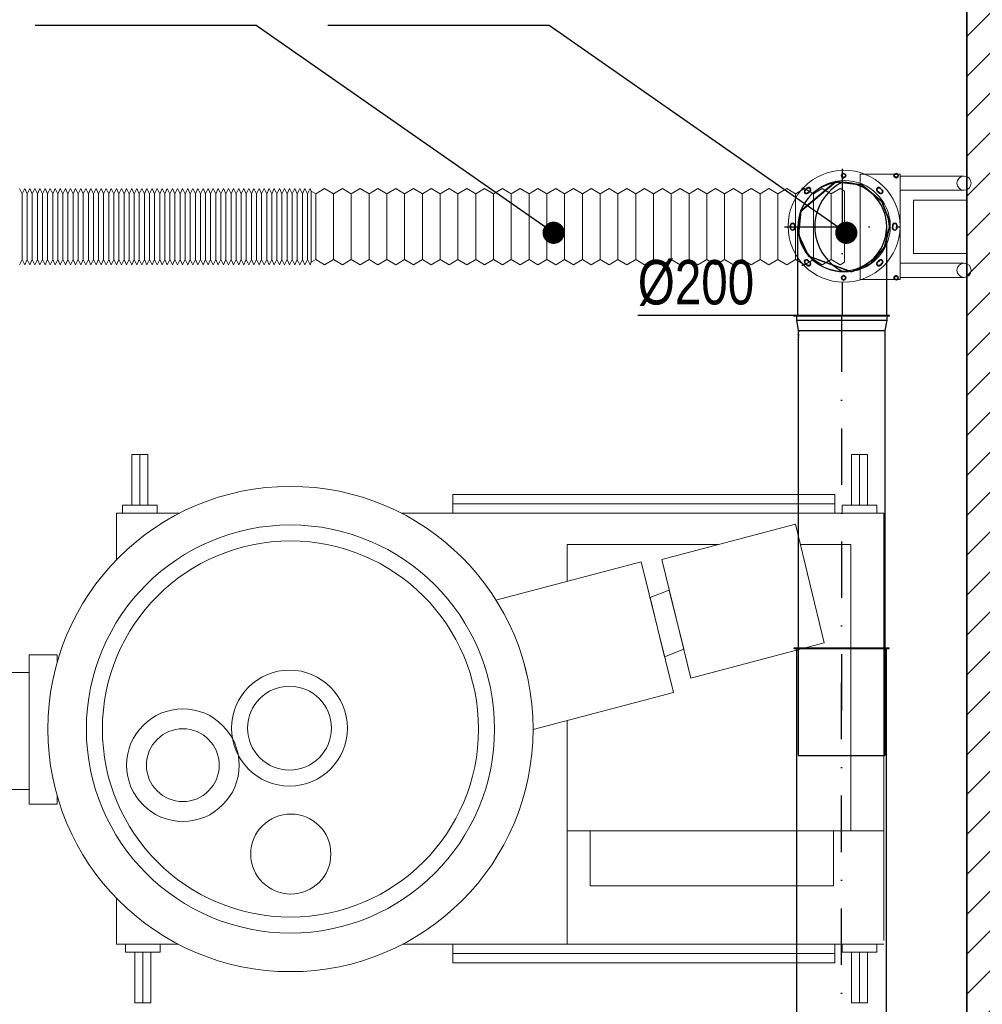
# Model space of a CAD drawing. Header units: millimetres. Extents: x 161070 to 520640, y 9197 to 248394.
# Tile 105 of 137: x 196606 to 198772, y 130459 to 132675. Entities that reach past the tile are written whole.
import ezdxf

# ---------------------------------------------------------------- set-up
doc = ezdxf.new("R2010")
doc.units = ezdxf.units.MM
doc.header["$LTSCALE"] = 10
doc.linetypes.add('DASHDOT', pattern=[25.4, 12.7, -6.35, 0, -6.35])
doc.layers.add('netisk', color=253, linetype='Continuous', plot=False)
for name, color, linetype, lineweight in [('NS_velmi_tlusta', 253, 'Continuous', 35), ('srafy', 253, 'Continuous', 9), ('VZT Odvod', 5, 'Continuous', 35), ('VZT Tenka', 30, 'Continuous', 15), ('VZT-koty', 4, 'Continuous', 25)]:
    doc.layers.add(name, color=color, linetype=linetype, lineweight=lineweight)
for name, color, linetype in [('VZT Odvod-pozice_odkaz', 7, 'Continuous'), ('VZT Potrubí Jacob', 40, 'Continuous'), ('VZT tech', 7, 'Continuous')]:
    doc.layers.add(name, color=color, linetype=linetype)
doc.layers.add('zarizovaci predmety', color=253, linetype='Continuous', lineweight=9, transparency=0.3)
doc.styles.add('LC-TXTSTYLE-0-400-0-0-DIN-Schrift', font='MONOTXT')
doc.styles.get("Standard").update_dxf_attribs({"font": 'ic-simplex.shx', "width": 0.8})
doc.dimstyles.new('CADKON', dxfattribs={"dimscale": 50, "dimtxt": 2.5, "dimasz": 2.5, "dimexe": 1.8, "dimexo": 5, "dimgap": 0.6, "dimtad": 1, "dimrnd": 1, "dimtxsty": 'Standard', "dimblk1": 'ARCHTICK', "dimblk2": 'ARCHTICK', "dimsah": 1, "dimcen": 2.5, "dimadec": 1, "dimazin": 2, "dimtfac": 1, "dimtdec": 4, "dimtix": 1, "dimtmove": 1, "dimatfit": 3, "dimldrblk": 'OPEN30', "dimfxl": 5, "dimtolj": 1, "dimarcsym": 0})

# ---------------------------------------------------------------- blocks, each defined once
blk = doc.blocks.new('A$C41c993ba')
at = {"layer": 'zarizovaci predmety'}
for p, q in [((1364.8, 936.1), (2081.2, 936.1)), ((733.7, 918.6), (852.4, 918.6)), ((733.7, 830.9), (733.7, 918.6)), ((1267.6, 918.6), (2173, 918.6)), ((2173, 918.6), (2173, 116.9)), ((1578.7, 859.5), (1578.7, 790.8)), ((1578.7, 859.5), (1863.1, 859.5)), ((2016.2, 859.5), (2110.9, 859.5)), ((2110.9, 859.5), (2110.9, 322.9)), ((1578.7, 529.3), (1578.7, 322.9)), ((1578.7, 322.9), (2173, 322.9)), ((1578.7, 322.9), (1578.7, 110)), ((1622.1, 322.9), (1622.1, 219.6)), ((2078.7, 219.6), (2078.7, 322.9)), ((1622.1, 219.6), (2078.7, 219.6)), ((733.7, 110), (733.7, 196.4)), ((849.9, 110), (733.7, 110)), ((2173, 110), (1270.1, 110)), ((1364.8, 92.5), (2081.2, 92.5))]:
    blk.add_line(p, q, dxfattribs=at)
for points in [[(777.5, 933.7), (762.6, 933.7), (762.6, 1028.6), (777.5, 1028.6)], [(777.5, 933.7), (792.5, 933.7), (792.5, 1028.6), (777.5, 1028.6)], [(2127, 933.7), (2112, 933.7), (2112, 1028.6), (2127, 1028.6)], [(2127, 933.7), (2141.9, 933.7), (2141.9, 1028.6), (2127, 1028.6)], [(1364.8, 953.5), (2081.2, 953.5), (2081.2, 918.6), (1364.8, 918.6)], [(810.1, 918.6), (745, 918.6), (745, 933.7), (810.1, 933.7)], [(2159.5, 918.6), (2094.4, 918.6), (2094.4, 933.7), (2159.5, 933.7)], [(1756.6, 831.4), (2007, 897.6), (2061.1, 675.1), (1810.7, 608.9)], [(1734.4, 760.4), (1770.4, 774.4), (1797.5, 663.2), (1761.5, 649.2)], [(337.6, 619.7), (570.3, 619.7), (570.3, 400.1), (337.6, 400.1)], [(750.7, 110), (815.8, 110), (815.8, 94.9), (750.7, 94.9)], [(783.2, 94.9), (768.3, 94.9), (768.3, 0), (783.2, 0)], [(783.2, 94.9), (798.1, 94.9), (798.1, 0), (783.2, 0)], [(1364.8, 110), (2081.2, 110), (2081.2, 75.1), (1364.8, 75.1)], [(2094.4, 110), (2159.5, 110), (2159.5, 94.9), (2094.4, 94.9)], [(2127, 94.9), (2112, 94.9), (2112, 0), (2127, 0)], [(2127, 94.9), (2141.9, 94.9), (2141.9, 0), (2127, 0)]]:
    blk.add_lwpolyline(points, close=True, dxfattribs=at)
for points in [[(1445.4, 755.5), (1717.9, 827.5), (1778.1, 582), (1515.1, 512.5)], [(622.6, 639.4), (622.6, 652.7), (570.3, 652.7), (570.3, 372.9), (622.6, 372.9), (622.6, 387.9)], [(1505.8, 605.2), (1497.6, 638.6)]]:
    blk.add_lwpolyline(points, dxfattribs=at)
for centre, radius in [((1060, 513.7), 455.1), ((1060, 513.7), 382.7), ((1060, 513.7), 352.7), ((1058.2, 515.4), 108.7), ((1058.2, 515.4), 78.7), ((858.2, 445.9), 105.6), ((858.2, 445.9), 68.3), ((1060.7, 279.2), 75.1)]:
    blk.add_circle(centre, radius, dxfattribs=at)
blk = doc.blocks.new('vd')
at = {"layer": 'srafy', "transparency": 33554610}
h = blk.add_hatch(dxfattribs=at)
h.set_pattern_fill('ANSI31', color=8, scale=20)
h.set_pattern_definition([(45, (315274.35, 92199.55), (-44.90128, 44.90128), [])])
h.paths.add_polyline_path([(198797.2, 122809.3), (198737.2, 122809.3), (198737.2, 122674.3), (198797.2, 122674.3)])
h.paths.add_polyline_path([(198737.2, 125774.3), (197747.2, 125774.3), (197747.2, 125714.3), (198737.2, 125714.3), (198737.2, 122809.3), (198797.2, 122809.3), (198797.2, 132809.3), (198737.2, 132809.3)])
h.paths.add_polyline_path([(198737.2, 133574), (198737.2, 132809.3), (198797.2, 132809.3), (198797.2, 133571.8)])
at = {"layer": 'netisk', "color": 8}
blk.add_lwpolyline([(191696.9, 133825.5), (193757.2, 133751.9), (193757.2, 132944.3), (193757.2, 132674.3), (194037.2, 132674.3), (194037.2, 132944.3), (193757.2, 132944.3), (193757.2, 133751.9), (198737.2, 133574), (198737.2, 125774.3), (195697.2, 125774.3), (191697.2, 125774.3)], close=True, dxfattribs=at)
at = {"layer": 'NS_velmi_tlusta', "color": 8}
blk.add_lwpolyline([(198737.2, 133575.4), (198737.2, 125774.3)], dxfattribs=at)
at = {"layer": 'VZT tech', "color": 8, "xscale": 1.2, "yscale": 1.2, "zscale": 1.2}
blk.add_blockref('A$C41c993ba', (195943.1, 130462.3), dxfattribs=at)
blk = doc.blocks.new('*U2398', base_point=(100, 0))
at = {"color": 2, "linetype": 'DASHDOT', "lineweight": 25}
for p, q in [((0, 330), (0, 0)), ((-130, 200), (130, 200))]:
    blk.add_line(p, q, dxfattribs=at)
at = {"color": 0, "linetype": 'ByBlock', "lineweight": -2}
for p, q in [((-100, 0), (-100, 200)), ((100, 0), (100, 200)), ((-100, 0), (100, 0))]:
    blk.add_line(p, q, dxfattribs=at)
blk.add_arc((0, 200), 100, 0, 180, dxfattribs=at)
at = {"color": 2, "lineweight": 25}
for centre, radius, start, end in [((50, 200), 111.8, 116.5651, 243.4349), ((0, 200), 100, 180, 0)]:
    blk.add_arc(centre, radius, start, end, dxfattribs=at)
blk = doc.blocks.new('_ArchTick')
at = {"color": 0, "const_width": 0.15}
blk.add_lwpolyline([(-0.5, -0.5), (0.5, 0.5)], dxfattribs=at)
blk = doc.blocks.new('kvfch')
at = {"lineweight": 9}
for p, q in [((697.3, 4864), (697.3, 5012)), ((737.3, 4864), (737.3, 5012)), ((777.3, 4864), (777.3, 5012)), ((817.3, 4864), (817.3, 5012)), ((857.3, 4864), (857.3, 5012)), ((897.3, 4864), (897.3, 5012)), ((937.3, 4864), (937.3, 5012)), ((977.3, 4864), (977.3, 5012)), ((1017.3, 4864), (1017.3, 5012)), ((1057.3, 4864), (1057.3, 5012)), ((1097.3, 4864), (1097.3, 5012)), ((1137.3, 4864), (1137.3, 5012)), ((1177.3, 4864), (1177.3, 5012)), ((1217.3, 4864), (1217.3, 5012)), ((1257.3, 4864), (1257.3, 5012)), ((1297.3, 4864), (1297.3, 5012)), ((1337.3, 4864), (1337.3, 5012)), ((1377.3, 4864), (1377.3, 5012)), ((1417.3, 4864), (1417.3, 5012)), ((1457.3, 4864), (1457.3, 5012)), ((1497.3, 4864), (1497.3, 5012)), ((1537.3, 4864), (1537.3, 5012)), ((1577.3, 4864), (1577.3, 5012)), ((1617.3, 4864), (1617.3, 5012)), ((1657.3, 4864), (1657.3, 5012)), ((1697.3, 4864), (1697.3, 5012)), ((1737.3, 4864), (1737.3, 5012)), ((1777.3, 4864), (1777.3, 5012)), ((1817.3, 4864), (1817.3, 5012)), ((1857.3, 4864), (1857.3, 5012)), ((1875.9, 4864), (1875.9, 5012)), ((1887.4, 4864), (1887.4, 5012)), ((1898.9, 4864), (1898.9, 5012)), ((1910.3, 4864), (1910.3, 5012)), ((1921.8, 4864), (1921.8, 5012)), ((1933.3, 4864), (1933.3, 5012)), ((1944.7, 4864), (1944.7, 5012)), ((1956.2, 4864), (1956.2, 5012)), ((1967.7, 4864), (1967.7, 5012)), ((1979.1, 4864), (1979.1, 5012)), ((1990.6, 4864), (1990.6, 5012)), ((2002.1, 4864), (2002.1, 5012)), ((2013.5, 4864), (2013.5, 5012)), ((2025, 4864), (2025, 5012)), ((2036.5, 4864), (2036.5, 5012)), ((2047.9, 4864), (2047.9, 5012)), ((2059.4, 4864), (2059.4, 5012)), ((2070.9, 4864), (2070.9, 5012)), ((2082.3, 4864), (2082.3, 5012)), ((2093.8, 4864), (2093.8, 5012)), ((2105.3, 4864), (2105.3, 5012)), ((2116.7, 4864), (2116.7, 5012)), ((2128.2, 4864), (2128.2, 5012)), ((2139.7, 4864), (2139.7, 5012)), ((2151.1, 4864), (2151.1, 5012)), ((2162.6, 4864), (2162.6, 5012)), ((2174.1, 4864), (2174.1, 5012)), ((2185.5, 4864), (2185.5, 5012)), ((2197, 4864), (2197, 5012)), ((2208.5, 4864), (2208.5, 5012)), ((2219.9, 4864), (2219.9, 5012)), ((2231.4, 4864), (2231.4, 5012)), ((2242.9, 4864), (2242.9, 5012)), ((2254.3, 4864), (2254.3, 5012)), ((2265.8, 4864), (2265.8, 5012)), ((2277.3, 4864), (2277.3, 5012)), ((2288.7, 4864), (2288.7, 5012)), ((2300.2, 4864), (2300.2, 5012)), ((2311.7, 4864), (2311.7, 5012)), ((2323.1, 4864), (2323.1, 5012)), ((2334.6, 4864), (2334.6, 5012)), ((2346.1, 4864), (2346.1, 5012)), ((2357.5, 4864), (2357.5, 5012)), ((2369, 4864), (2369, 5012)), ((2380.5, 4864), (2380.5, 5012)), ((2391.9, 4864), (2391.9, 5012)), ((2403.4, 4864), (2403.4, 5012)), ((2414.9, 4864), (2414.9, 5012)), ((2426.3, 4864), (2426.3, 5012)), ((2437.8, 4864), (2437.8, 5012)), ((2449.3, 4864), (2449.3, 5012)), ((2460.7, 4864), (2460.7, 5012)), ((2472.2, 4864), (2472.2, 5012)), ((2483.7, 4864), (2483.7, 5012)), ((2495.1, 4864), (2495.1, 5012)), ((2506.6, 4864), (2506.6, 5012)), ((2518.1, 4864), (2518.1, 5012))]:
    blk.add_line(p, q, dxfattribs=at)
for points in [[(542.3, 4938, -229.181664), (542.3, 4935.8), (542.3, 4938)], [(542.3, 5052), (398.3, 5052, 1), (398.3, 5020), (542.3, 5020), (542.3, 5052)], [(564.3, 4938, -229.181664), (564.3, 4936.2), (564.3, 4938)], [(542.3, 4824), (398.3, 4824, -1), (398.3, 4856), (542.3, 4856), (542.3, 4824)]]:
    blk.add_lwpolyline(points, format="xyb", dxfattribs=at)
for points in [[(542.3, 4819.5), (542.3, 5056.5), (632.3, 5056.5), (632.3, 4819.5), (542.3, 4819.5)], [(667.3, 4858), (677.3, 4852), (697.3, 4864), (717.3, 4852), (737.3, 4864), (757.3, 4852), (777.3, 4864), (797.3, 4852), (817.3, 4864), (837.3, 4852), (857.3, 4864), (877.3, 4852), (897.3, 4864), (917.3, 4852), (937.3, 4864), (957.3, 4852), (977.3, 4864), (997.3, 4852), (1017.3, 4864), (1037.3, 4852), (1057.3, 4864), (1077.3, 4852), (1097.3, 4864), (1117.3, 4852), (1137.3, 4864), (1157.3, 4852), (1177.3, 4864), (1197.3, 4852), (1217.3, 4864), (1237.3, 4852), (1257.3, 4864), (1277.3, 4852), (1297.3, 4864), (1317.3, 4852), (1337.3, 4864), (1357.3, 4852), (1377.3, 4864), (1397.3, 4852), (1417.3, 4864), (1437.3, 4852), (1457.3, 4864), (1477.3, 4852), (1497.3, 4864), (1517.3, 4852), (1537.3, 4864), (1557.3, 4852), (1577.3, 4864), (1597.3, 4852), (1617.3, 4864), (1637.3, 4852), (1657.3, 4864), (1677.3, 4852), (1697.3, 4864), (1717.3, 4852), (1737.3, 4864), (1757.3, 4852), (1777.3, 4864), (1797.3, 4852), (1817.3, 4864), (1837.3, 4852), (1857.3, 4864), (1867.3, 4858), (1867.3, 5018), (1857.3, 5012), (1837.3, 5024), (1817.3, 5012), (1797.3, 5024), (1777.3, 5012), (1757.3, 5024), (1737.3, 5012), (1717.3, 5024), (1697.3, 5012), (1677.3, 5024), (1657.3, 5012), (1637.3, 5024), (1617.3, 5012), (1597.3, 5024), (1577.3, 5012), (1557.3, 5024), (1537.3, 5012), (1517.3, 5024), (1497.3, 5012), (1477.3, 5024), (1457.3, 5012), (1437.3, 5024), (1417.3, 5012), (1397.3, 5024), (1377.3, 5012), (1357.3, 5024), (1337.3, 5012), (1317.3, 5024), (1297.3, 5012), (1277.3, 5024), (1257.3, 5012), (1237.3, 5024), (1217.3, 5012), (1197.3, 5024), (1177.3, 5012), (1157.3, 5024), (1137.3, 5012), (1117.3, 5024), (1097.3, 5012), (1077.3, 5024), (1057.3, 5012), (1037.3, 5024), (1017.3, 5012), (997.3, 5024), (977.3, 5012), (957.3, 5024), (937.3, 5012), (917.3, 5024), (897.3, 5012), (877.3, 5024), (857.3, 5012), (837.3, 5024), (817.3, 5012), (797.3, 5024), (777.3, 5012), (757.3, 5024), (737.3, 5012), (717.3, 5024), (697.3, 5012), (677.3, 5024), (667.3, 5018), (667.3, 4858)], [(667.3, 4938), (667.3, 5018), (667.3, 4858)], [(1867.3, 4858), (1870.2, 4852), (1875.9, 4864), (1881.7, 4852), (1887.4, 4864), (1893.1, 4852), (1898.9, 4864), (1904.6, 4852), (1910.3, 4864), (1916.1, 4852), (1921.8, 4864), (1927.5, 4852), (1933.3, 4864), (1939, 4852), (1944.7, 4864), (1950.5, 4852), (1956.2, 4864), (1961.9, 4852), (1967.7, 4864), (1973.4, 4852), (1979.1, 4864), (1984.9, 4852), (1990.6, 4864), (1996.3, 4852), (2002.1, 4864), (2007.8, 4852), (2013.5, 4864), (2019.3, 4852), (2025, 4864), (2030.7, 4852), (2036.5, 4864), (2042.2, 4852), (2047.9, 4864), (2053.7, 4852), (2059.4, 4864), (2065.1, 4852), (2070.9, 4864), (2076.6, 4852), (2082.3, 4864), (2088.1, 4852), (2093.8, 4864), (2099.5, 4852), (2105.3, 4864), (2111, 4852), (2116.7, 4864), (2122.5, 4852), (2128.2, 4864), (2133.9, 4852), (2139.7, 4864), (2145.4, 4852), (2151.1, 4864), (2156.9, 4852), (2162.6, 4864), (2168.3, 4852), (2174.1, 4864), (2179.8, 4852), (2185.5, 4864), (2191.3, 4852), (2197, 4864), (2202.7, 4852), (2208.5, 4864), (2214.2, 4852), (2219.9, 4864), (2225.7, 4852), (2231.4, 4864), (2237.1, 4852), (2242.9, 4864), (2248.6, 4852), (2254.3, 4864), (2260.1, 4852), (2265.8, 4864), (2271.5, 4852), (2277.3, 4864), (2283, 4852), (2288.7, 4864), (2294.5, 4852), (2300.2, 4864), (2305.9, 4852), (2311.7, 4864), (2317.4, 4852), (2323.1, 4864), (2328.9, 4852), (2334.6, 4864), (2340.3, 4852), (2346.1, 4864), (2351.8, 4852), (2357.5, 4864), (2363.3, 4852), (2369, 4864), (2374.7, 4852), (2380.5, 4864), (2386.2, 4852), (2391.9, 4864), (2397.7, 4852), (2403.4, 4864), (2409.1, 4852), (2414.9, 4864), (2420.6, 4852), (2426.3, 4864), (2432.1, 4852), (2437.8, 4864), (2443.5, 4852), (2449.3, 4864), (2455, 4852), (2460.7, 4864), (2466.5, 4852), (2472.2, 4864), (2477.9, 4852), (2483.7, 4864), (2489.4, 4852), (2495.1, 4864), (2500.9, 4852), (2506.6, 4864), (2512.3, 4852), (2518.1, 4864), (2523.8, 4852)], [(2523.8, 5024), (2518.1, 5012), (2512.3, 5024), (2506.6, 5012), (2500.9, 5024), (2495.1, 5012), (2489.4, 5024), (2483.7, 5012), (2477.9, 5024), (2472.2, 5012), (2466.5, 5024), (2460.7, 5012), (2455, 5024), (2449.3, 5012), (2443.5, 5024), (2437.8, 5012), (2432.1, 5024), (2426.3, 5012), (2420.6, 5024), (2414.9, 5012), (2409.1, 5024), (2403.4, 5012), (2397.7, 5024), (2391.9, 5012), (2386.2, 5024), (2380.5, 5012), (2374.7, 5024), (2369, 5012), (2363.3, 5024), (2357.5, 5012), (2351.8, 5024), (2346.1, 5012), (2340.3, 5024), (2334.6, 5012), (2328.9, 5024), (2323.1, 5012), (2317.4, 5024), (2311.7, 5012), (2305.9, 5024), (2300.2, 5012), (2294.5, 5024), (2288.7, 5012), (2283, 5024), (2277.3, 5012), (2271.5, 5024), (2265.8, 5012), (2260.1, 5024), (2254.3, 5012), (2248.6, 5024), (2242.9, 5012), (2237.1, 5024), (2231.4, 5012), (2225.7, 5024), (2219.9, 5012), (2214.2, 5024), (2208.5, 5012), (2202.7, 5024), (2197, 5012), (2191.3, 5024), (2185.5, 5012), (2179.8, 5024), (2174.1, 5012), (2168.3, 5024), (2162.6, 5012), (2156.9, 5024), (2151.1, 5012), (2145.4, 5024), (2139.7, 5012), (2133.9, 5024), (2128.2, 5012), (2122.5, 5024), (2116.7, 5012), (2111, 5024), (2105.3, 5012), (2099.5, 5024), (2093.8, 5012), (2088.1, 5024), (2082.3, 5012), (2076.6, 5024), (2070.9, 5012), (2065.1, 5024), (2059.4, 5012), (2053.7, 5024), (2047.9, 5012), (2042.2, 5024), (2036.5, 5012), (2030.7, 5024), (2025, 5012), (2019.3, 5024), (2013.5, 5012), (2007.8, 5024), (2002.1, 5012), (1996.3, 5024), (1990.6, 5012), (1984.9, 5024), (1979.1, 5012), (1973.4, 5024), (1967.7, 5012), (1961.9, 5024), (1956.2, 5012), (1950.5, 5024), (1944.7, 5012), (1939, 5024), (1933.3, 5012), (1927.5, 5024), (1921.8, 5012), (1916.1, 5024), (1910.3, 5012), (1904.6, 5024), (1898.9, 5012), (1893.1, 5024), (1887.4, 5012), (1881.7, 5024), (1875.9, 5012), (1870.2, 5024), (1867.3, 5018), (1867.3, 4858)], [(1867.3, 4938), (1867.3, 5018), (1867.3, 4858)]]:
    blk.add_lwpolyline(points, dxfattribs=at)
for centre in [(398.3, 5036), (398.3, 4840)]:
    blk.add_circle(centre, 16, dxfattribs=at)
for points in [[(547.1, 5055.5, 2283), (546.4, 5053, 2283), (546.8, 5053, 2268), (547.1, 5055.5, 2283)], [(546.4, 5053, 2283), (547.4, 5050.8, 2268), (546.8, 5053, 2268), (546.4, 5053, 2283)], [(547.1, 5050.6, 2283), (547.4, 5050.8, 2268), (546.4, 5053, 2283), (547.1, 5050.6, 2283)], [(547.1, 5055.5, 2283), (546.8, 5053, 2268), (547.4, 5055.3, 2268), (547.1, 5055.5, 2283)], [(551.3, 5057.9, 2283), (547.1, 5055.5, 2283), (547.4, 5055.3, 2268), (551.3, 5057.9, 2283)], [(551.3, 5057.9, 2283), (547.4, 5055.3, 2268), (551.3, 5057.5, 2268), (551.3, 5057.9, 2283)], [(551.3, 5057.9, 2283), (551.3, 5057.5, 2268), (555.6, 5055.5, 2283), (551.3, 5057.9, 2283)], [(555.6, 5055.5, 2283), (551.3, 5057.5, 2268), (555.2, 5055.3, 2268), (555.6, 5055.5, 2283)], [(555.6, 5055.5, 2283), (555.2, 5055.3, 2268), (556.2, 5053, 2283), (555.6, 5055.5, 2283)], [(556.2, 5053, 2283), (555.2, 5055.3, 2268), (555.8, 5053, 2268), (556.2, 5053, 2283)], [(555.6, 5050.6, 2283), (555.8, 5053, 2268), (555.2, 5050.8, 2268), (555.6, 5050.6, 2283)], [(555.6, 5050.6, 2283), (556.2, 5053, 2283), (555.8, 5053, 2268), (555.6, 5050.6, 2283)], [(665, 5055.5, 2288), (664.3, 5053, 2288), (664.8, 5053, 2268), (665, 5055.5, 2288)], [(664.3, 5053, 2288), (665.4, 5050.8, 2268), (664.8, 5053, 2268), (664.3, 5053, 2288)], [(665, 5050.5, 2288), (665.4, 5050.8, 2268), (664.3, 5053, 2288), (665, 5050.5, 2288)], [(665, 5055.5, 2288), (664.8, 5053, 2268), (665.4, 5055.3, 2268), (665, 5055.5, 2288)], [(669.3, 5058, 2288), (665, 5055.5, 2288), (665.4, 5055.3, 2268), (669.3, 5058, 2288)], [(669.3, 5058, 2288), (665.4, 5055.3, 2268), (669.3, 5057.5, 2268), (669.3, 5058, 2288)], [(669.3, 5058, 2288), (669.3, 5057.5, 2268), (673.7, 5055.5, 2288), (669.3, 5058, 2288)], [(673.7, 5055.5, 2288), (669.3, 5057.5, 2268), (673.2, 5055.3, 2268), (673.7, 5055.5, 2288)], [(673.7, 5055.5, 2288), (673.2, 5055.3, 2268), (674.3, 5053, 2288), (673.7, 5055.5, 2288)], [(674.3, 5053, 2288), (673.2, 5055.3, 2268), (673.8, 5053, 2268), (674.3, 5053, 2288)], [(673.7, 5050.5, 2288), (673.8, 5053, 2268), (673.2, 5050.8, 2268), (673.7, 5050.5, 2288)], [(673.7, 5050.5, 2288), (674.3, 5053, 2288), (673.8, 5053, 2268), (673.7, 5050.5, 2288)], [(547.1, 5050.6, 2283), (551.3, 5048.5, 2268), (547.4, 5050.8, 2268), (547.1, 5050.6, 2283)], [(551.3, 5048.1, 2283), (551.3, 5048.5, 2268), (547.1, 5050.6, 2283), (551.3, 5048.1, 2283)], [(551.3, 5048.1, 2283), (555.2, 5050.8, 2268), (551.3, 5048.5, 2268), (551.3, 5048.1, 2283)], [(551.3, 5048.1, 2283), (555.6, 5050.6, 2283), (555.2, 5050.8, 2268), (551.3, 5048.1, 2283)], [(651.4, 5039.5, 2290), (607.8, 5020.6, 2290), (651.4, 5039.4, 2288), (651.4, 5039.5, 2290)], [(607.8, 5020.6, 2290), (607.9, 5020.6, 2288), (651.4, 5039.4, 2288), (607.8, 5020.6, 2290)], [(651.4, 5039.5, 2290), (651.4, 5039.4, 2288), (748.2, 5004.2, 2290), (651.4, 5039.5, 2290)], [(748.2, 5004.2, 2290), (651.4, 5039.4, 2288), (748.2, 5004.2, 2288), (748.2, 5004.2, 2290)], [(665, 5050.5, 2288), (669.3, 5048.5, 2268), (665.4, 5050.8, 2268), (665, 5050.5, 2288)], [(669.3, 5048, 2288), (669.3, 5048.5, 2268), (665, 5050.5, 2288), (669.3, 5048, 2288)], [(669.3, 5048, 2288), (673.2, 5050.8, 2268), (669.3, 5048.5, 2268), (669.3, 5048, 2288)], [(669.3, 5048, 2288), (673.7, 5050.5, 2288), (673.2, 5050.8, 2268), (669.3, 5048, 2288)], [(577.3, 4984.2, 2288), (607.8, 5020.6, 2290), (577.3, 4984.2, 2290), (577.3, 4984.2, 2288)], [(577.3, 4984.2, 2288), (607.9, 5020.6, 2288), (607.8, 5020.6, 2290), (577.3, 4984.2, 2288)], [(582.3, 5020.4, 2288), (581.1, 5018.3, 2288), (582.7, 5020, 2268), (582.3, 5020.4, 2288)], [(581.1, 5018.3, 2288), (581.6, 5018.1, 2268), (582.7, 5020, 2268), (581.1, 5018.3, 2288)], [(581.1, 5015.8, 2288), (581.6, 5018.1, 2268), (581.1, 5018.3, 2288), (581.1, 5015.8, 2288)], [(581.1, 5015.8, 2288), (581.6, 5015.9, 2268), (581.6, 5018.1, 2268), (581.1, 5015.8, 2288)], [(582.3, 5013.7, 2288), (581.6, 5015.9, 2268), (581.1, 5015.8, 2288), (582.3, 5013.7, 2288)], [(582.7, 5014, 2268), (581.6, 5015.9, 2268), (582.3, 5013.7, 2288), (582.7, 5014, 2268)], [(582.7, 5020, 2268), (586.9, 5025, 2288), (582.3, 5020.4, 2288), (582.7, 5020, 2268)], [(582.3, 5013.7, 2288), (584.5, 5012.4, 2288), (582.7, 5014, 2268), (582.3, 5013.7, 2288)], [(587.3, 5024.6, 2268), (586.9, 5025, 2288), (582.7, 5020, 2268), (587.3, 5024.6, 2268)], [(584.5, 5012.4, 2288), (584.6, 5012.9, 2268), (582.7, 5014, 2268), (584.5, 5012.4, 2288)], [(586.9, 5012.4, 2288), (584.6, 5012.9, 2268), (584.5, 5012.4, 2288), (586.9, 5012.4, 2288)], [(586.9, 5012.4, 2288), (586.8, 5012.9, 2268), (584.6, 5012.9, 2268), (586.9, 5012.4, 2288)], [(588.7, 5014, 2268), (586.8, 5012.9, 2268), (589.1, 5013.7, 2288), (588.7, 5014, 2268)], [(589.1, 5013.7, 2288), (586.8, 5012.9, 2268), (586.9, 5012.4, 2288), (589.1, 5013.7, 2288)], [(586.9, 5025, 2288), (587.3, 5024.6, 2268), (589.1, 5026.2, 2288), (586.9, 5025, 2288)], [(589.1, 5026.2, 2288), (587.3, 5024.6, 2268), (589.2, 5025.7, 2268), (589.1, 5026.2, 2288)], [(588.7, 5014, 2268), (593.7, 5018.3, 2288), (593.3, 5018.6, 2268), (588.7, 5014, 2268)], [(589.1, 5013.7, 2288), (593.7, 5018.3, 2288), (588.7, 5014, 2268), (589.1, 5013.7, 2288)], [(589.1, 5026.2, 2288), (589.2, 5025.7, 2268), (591.5, 5026.2, 2288), (589.1, 5026.2, 2288)], [(591.5, 5026.2, 2288), (589.2, 5025.7, 2268), (591.4, 5025.7, 2268), (591.5, 5026.2, 2288)], [(593.7, 5025, 2288), (591.5, 5026.2, 2288), (591.4, 5025.7, 2268), (593.7, 5025, 2288)], [(593.7, 5025, 2288), (591.4, 5025.7, 2268), (593.3, 5024.6, 2268), (593.7, 5025, 2288)], [(593.7, 5025, 2288), (593.3, 5024.6, 2268), (594.9, 5022.9, 2288), (593.7, 5025, 2288)], [(594.9, 5022.9, 2288), (593.3, 5024.6, 2268), (594.4, 5022.7, 2268), (594.9, 5022.9, 2288)], [(594.4, 5020.5, 2268), (593.3, 5018.6, 2268), (594.9, 5020.4, 2288), (594.4, 5020.5, 2268)], [(594.9, 5020.4, 2288), (593.3, 5018.6, 2268), (593.7, 5018.3, 2288), (594.9, 5020.4, 2288)], [(594.4, 5020.5, 2268), (594.9, 5022.9, 2288), (594.4, 5022.7, 2268), (594.4, 5020.5, 2268)], [(594.4, 5020.5, 2268), (594.9, 5020.4, 2288), (594.9, 5022.9, 2288), (594.4, 5020.5, 2268)], [(745, 5025, 2288), (743.7, 5022.9, 2288), (745.3, 5024.6, 2268), (745, 5025, 2288)], [(745.3, 5024.6, 2268), (743.7, 5022.9, 2288), (744.2, 5022.7, 2268), (745.3, 5024.6, 2268)], [(744.2, 5022.7, 2268), (743.7, 5022.9, 2288), (744.2, 5020.5, 2268), (744.2, 5022.7, 2268)], [(744.2, 5020.5, 2268), (743.7, 5022.9, 2288), (743.7, 5020.4, 2288), (744.2, 5020.5, 2268)], [(745.3, 5018.6, 2268), (744.2, 5020.5, 2268), (743.7, 5020.4, 2288), (745.3, 5018.6, 2268)], [(745.3, 5018.6, 2268), (743.7, 5020.4, 2288), (745, 5018.3, 2288), (745.3, 5018.6, 2268)], [(745, 5025, 2288), (747.2, 5025.7, 2268), (747.1, 5026.2, 2288), (745, 5025, 2288)], [(745.3, 5024.6, 2268), (747.2, 5025.7, 2268), (745, 5025, 2288), (745.3, 5024.6, 2268)], [(745, 5018.3, 2288), (749.9, 5014, 2268), (745.3, 5018.6, 2268), (745, 5018.3, 2288)], [(749.6, 5013.7, 2288), (749.9, 5014, 2268), (745, 5018.3, 2288), (749.6, 5013.7, 2288)], [(747.1, 5026.2, 2288), (747.2, 5025.7, 2268), (749.6, 5026.2, 2288), (747.1, 5026.2, 2288)], [(749.6, 5026.2, 2288), (747.2, 5025.7, 2268), (749.4, 5025.7, 2268), (749.6, 5026.2, 2288)], [(751.7, 5025, 2288), (749.6, 5026.2, 2288), (749.4, 5025.7, 2268), (751.7, 5025, 2288)], [(751.7, 5025, 2288), (749.4, 5025.7, 2268), (751.3, 5024.6, 2268), (751.7, 5025, 2288)], [(749.6, 5013.7, 2288), (751.8, 5012.9, 2268), (749.9, 5014, 2268), (749.6, 5013.7, 2288)], [(749.6, 5013.7, 2288), (751.7, 5012.4, 2288), (751.8, 5012.9, 2268), (749.6, 5013.7, 2288)], [(751.7, 5025, 2288), (751.3, 5024.6, 2268), (756.3, 5020.4, 2288), (751.7, 5025, 2288)], [(756.3, 5020.4, 2288), (751.3, 5024.6, 2268), (755.9, 5020, 2268), (756.3, 5020.4, 2288)], [(754.2, 5012.4, 2288), (754, 5012.9, 2268), (751.7, 5012.4, 2288), (754.2, 5012.4, 2288)], [(751.7, 5012.4, 2288), (754, 5012.9, 2268), (751.8, 5012.9, 2268), (751.7, 5012.4, 2288)], [(755.9, 5014, 2268), (754, 5012.9, 2268), (756.3, 5013.7, 2288), (755.9, 5014, 2268)], [(756.3, 5013.7, 2288), (754, 5012.9, 2268), (754.2, 5012.4, 2288), (756.3, 5013.7, 2288)], [(755.9, 5020, 2268), (757.5, 5018.3, 2288), (756.3, 5020.4, 2288), (755.9, 5020, 2268)], [(755.9, 5020, 2268), (757, 5018.1, 2268), (757.5, 5018.3, 2288), (755.9, 5020, 2268)], [(755.9, 5014, 2268), (756.3, 5013.7, 2288), (757, 5015.9, 2268), (755.9, 5014, 2268)], [(757, 5015.9, 2268), (756.3, 5013.7, 2288), (757.5, 5015.8, 2288), (757, 5015.9, 2268)], [(757, 5018.1, 2268), (757.5, 5015.8, 2288), (757.5, 5018.3, 2288), (757, 5018.1, 2268)], [(757, 5015.9, 2268), (757.5, 5015.8, 2288), (757, 5018.1, 2268), (757, 5015.9, 2268)], [(760.3, 5023.8, 2287.5), (759, 5024.5, 2288), (759.5, 5024.1, 2288), (760.3, 5023.8, 2287.5)], [(760.1, 5023.9, 2288), (760.3, 5023.8, 2287.5), (759.5, 5024.1, 2288), (760.1, 5023.9, 2288)], [(760.1, 5023.9, 2288), (760.8, 5023.8, 2288), (760.3, 5023.8, 2287.5), (760.1, 5023.9, 2288)], [(760.8, 5023.8, 2288), (760.5, 5024.2, 2272.5), (760.3, 5023.8, 2287.5), (760.8, 5023.8, 2288)], [(760.8, 5024.2, 2271.9), (760.5, 5024.2, 2272.5), (760.8, 5023.8, 2288), (760.8, 5024.2, 2271.9)], [(760.8, 5024.2, 2271.9), (760.8, 5023.8, 2288), (761.5, 5024.3, 2271.2), (760.8, 5024.2, 2271.9)], [(761.5, 5024.3, 2271.2), (760.8, 5023.8, 2288), (761.8, 5024, 2288), (761.5, 5024.3, 2271.2)], [(761.5, 5024.3, 2271.2), (761.8, 5024, 2288), (762.4, 5024.9, 2272.5), (761.5, 5024.3, 2271.2)], [(762.4, 5024.9, 2272.5), (761.8, 5024, 2288), (762.6, 5024.6, 2288), (762.4, 5024.9, 2272.5)], [(762.8, 5024.8, 2287.6), (762.4, 5024.9, 2272.5), (762.6, 5024.6, 2288), (762.8, 5024.8, 2287.6)], [(762.8, 5024.8, 2287.6), (762.6, 5024.6, 2288), (763.2, 5025.6, 2288), (762.8, 5024.8, 2287.6)], [(770.7, 4955.9, 2288), (770.8, 4955.9, 2290), (748.2, 5004.2, 2288), (770.7, 4955.9, 2288)], [(770.8, 4955.9, 2290), (748.2, 5004.2, 2290), (748.2, 5004.2, 2288), (770.8, 4955.9, 2290)], [(577.3, 4984.2, 2290), (566.3, 4938, 2290), (566.4, 4938, 2288), (577.3, 4984.2, 2290)], [(577.3, 4984.2, 2288), (577.3, 4984.2, 2290), (566.4, 4938, 2288), (577.3, 4984.2, 2288)], [(549.6, 4941.3, 2288), (550.6, 4943.4, 2268), (550.2, 4943.7, 2288), (549.6, 4941.3, 2288)], [(550.1, 4941.3, 2268), (550.6, 4943.4, 2268), (549.6, 4941.3, 2288), (550.1, 4941.3, 2268)], [(551.9, 4945.4, 2288), (550.2, 4943.7, 2288), (552.2, 4945, 2268), (551.9, 4945.4, 2288)], [(550.2, 4943.7, 2288), (550.6, 4943.4, 2268), (552.2, 4945, 2268), (550.2, 4943.7, 2288)], [(551.9, 4945.4, 2288), (552.2, 4945, 2268), (554.3, 4946, 2288), (551.9, 4945.4, 2288)], [(552.2, 4945, 2268), (554.3, 4945.5, 2268), (554.3, 4946, 2288), (552.2, 4945, 2268)], [(554.3, 4946, 2288), (554.3, 4945.5, 2268), (556.7, 4945.4, 2288), (554.3, 4946, 2288)], [(556.7, 4945.4, 2288), (554.3, 4945.5, 2268), (556.5, 4945, 2268), (556.7, 4945.4, 2288)], [(556.7, 4945.4, 2288), (556.5, 4945, 2268), (558.5, 4943.7, 2288), (556.7, 4945.4, 2288)], [(558.5, 4943.7, 2288), (556.5, 4945, 2268), (558, 4943.4, 2268), (558.5, 4943.7, 2288)], [(559.1, 4941.3, 2288), (558.5, 4943.7, 2288), (558, 4943.4, 2268), (559.1, 4941.3, 2288)], [(559.1, 4941.3, 2288), (558, 4943.4, 2268), (558.6, 4941.3, 2268), (559.1, 4941.3, 2288)], [(766, 4902.8, 2288), (766.1, 4902.8, 2290), (770.8, 4955.9, 2290), (766, 4902.8, 2288)], [(770.7, 4955.9, 2288), (766, 4902.8, 2288), (770.8, 4955.9, 2290), (770.7, 4955.9, 2288)], [(780.2, 4943.7, 2288), (779.5, 4941.3, 2288), (780.1, 4941.3, 2268), (780.2, 4943.7, 2288)], [(780.6, 4943.4, 2268), (780.2, 4943.7, 2288), (780.1, 4941.3, 2268), (780.6, 4943.4, 2268)], [(782.2, 4945, 2268), (781.9, 4945.4, 2288), (780.2, 4943.7, 2288), (782.2, 4945, 2268)], [(780.6, 4943.4, 2268), (782.2, 4945, 2268), (780.2, 4943.7, 2288), (780.6, 4943.4, 2268)], [(784.3, 4946, 2288), (781.9, 4945.4, 2288), (784.3, 4945.5, 2268), (784.3, 4946, 2288)], [(784.3, 4945.5, 2268), (781.9, 4945.4, 2288), (782.2, 4945, 2268), (784.3, 4945.5, 2268)], [(784.3, 4946, 2288), (784.3, 4945.5, 2268), (786.7, 4945.4, 2288), (784.3, 4946, 2288)], [(786.7, 4945.4, 2288), (784.3, 4945.5, 2268), (786.4, 4945, 2268), (786.7, 4945.4, 2288)], [(786.7, 4945.4, 2288), (786.4, 4945, 2268), (788.5, 4943.7, 2288), (786.7, 4945.4, 2288)], [(788.5, 4943.7, 2288), (786.4, 4945, 2268), (788, 4943.4, 2268), (788.5, 4943.7, 2288)], [(788.6, 4941.3, 2268), (788.5, 4943.7, 2288), (788, 4943.4, 2268), (788.6, 4941.3, 2268)], [(788.6, 4941.3, 2268), (789.1, 4941.3, 2288), (788.5, 4943.7, 2288), (788.6, 4941.3, 2268)], [(550.1, 4934.8, 2268), (550.1, 4941.3, 2268), (549.6, 4934.8, 2288), (550.1, 4934.8, 2268)], [(549.6, 4934.8, 2288), (550.1, 4941.3, 2268), (549.6, 4941.3, 2288), (549.6, 4934.8, 2288)], [(550.1, 4934.8, 2268), (549.6, 4934.8, 2288), (550.6, 4932.7, 2268), (550.1, 4934.8, 2268)], [(550.6, 4932.7, 2268), (549.6, 4934.8, 2288), (550.2, 4932.4, 2288), (550.6, 4932.7, 2268)], [(550.6, 4932.7, 2268), (550.2, 4932.4, 2288), (552.2, 4931.1, 2268), (550.6, 4932.7, 2268)], [(552.2, 4931.1, 2268), (550.2, 4932.4, 2288), (551.9, 4930.6, 2288), (552.2, 4931.1, 2268)], [(554.3, 4930.5, 2268), (552.2, 4931.1, 2268), (551.9, 4930.6, 2288), (554.3, 4930.5, 2268)], [(554.3, 4930.5, 2268), (551.9, 4930.6, 2288), (554.3, 4930, 2288), (554.3, 4930.5, 2268)], [(554.3, 4930.5, 2268), (554.3, 4930, 2288), (556.5, 4931.1, 2268), (554.3, 4930.5, 2268)], [(556.5, 4931.1, 2268), (554.3, 4930, 2288), (556.7, 4930.6, 2288), (556.5, 4931.1, 2268)], [(558.5, 4932.4, 2288), (558, 4932.7, 2268), (556.5, 4931.1, 2268), (558.5, 4932.4, 2288)], [(558.5, 4932.4, 2288), (556.5, 4931.1, 2268), (556.7, 4930.6, 2288), (558.5, 4932.4, 2288)], [(558.5, 4932.4, 2288), (559.1, 4934.8, 2288), (558, 4932.7, 2268), (558.5, 4932.4, 2288)], [(558, 4932.7, 2268), (559.1, 4934.8, 2288), (558.6, 4934.8, 2268), (558, 4932.7, 2268)], [(558.6, 4941.3, 2268), (558.6, 4934.8, 2268), (559.1, 4941.3, 2288), (558.6, 4941.3, 2268)], [(559.1, 4941.3, 2288), (558.6, 4934.8, 2268), (559.1, 4934.8, 2288), (559.1, 4941.3, 2288)], [(566.4, 4938, 2288), (566.3, 4938, 2290), (568, 4920.2, 2288), (566.4, 4938, 2288)], [(568, 4920.2, 2288), (566.3, 4938, 2290), (567.9, 4920.1, 2290), (568, 4920.2, 2288)], [(583.3, 4881.4, 2290), (568, 4920.2, 2288), (567.9, 4920.1, 2290), (583.3, 4881.4, 2290)], [(583.3, 4881.4, 2290), (583.3, 4881.5, 2288), (568, 4920.2, 2288), (583.3, 4881.4, 2290)], [(780.1, 4934.8, 2268), (780.1, 4941.3, 2268), (779.5, 4934.8, 2288), (780.1, 4934.8, 2268)], [(779.5, 4934.8, 2288), (780.1, 4941.3, 2268), (779.5, 4941.3, 2288), (779.5, 4934.8, 2288)], [(780.1, 4934.8, 2268), (779.5, 4934.8, 2288), (780.2, 4932.4, 2288), (780.1, 4934.8, 2268)], [(780.1, 4934.8, 2268), (780.2, 4932.4, 2288), (780.6, 4932.7, 2268), (780.1, 4934.8, 2268)], [(780.2, 4932.4, 2288), (782.2, 4931.1, 2268), (780.6, 4932.7, 2268), (780.2, 4932.4, 2288)], [(781.9, 4930.6, 2288), (782.2, 4931.1, 2268), (780.2, 4932.4, 2288), (781.9, 4930.6, 2288)], [(781.9, 4930.6, 2288), (784.3, 4930.5, 2268), (782.2, 4931.1, 2268), (781.9, 4930.6, 2288)], [(784.3, 4930, 2288), (784.3, 4930.5, 2268), (781.9, 4930.6, 2288), (784.3, 4930, 2288)], [(786.4, 4931.1, 2268), (784.3, 4930.5, 2268), (786.7, 4930.6, 2288), (786.4, 4931.1, 2268)], [(786.7, 4930.6, 2288), (784.3, 4930.5, 2268), (784.3, 4930, 2288), (786.7, 4930.6, 2288)], [(786.4, 4931.1, 2268), (788.5, 4932.4, 2288), (788, 4932.7, 2268), (786.4, 4931.1, 2268)], [(786.4, 4931.1, 2268), (786.7, 4930.6, 2288), (788.5, 4932.4, 2288), (786.4, 4931.1, 2268)], [(788.5, 4932.4, 2288), (788.6, 4934.8, 2268), (788, 4932.7, 2268), (788.5, 4932.4, 2288)], [(789.1, 4934.8, 2288), (788.6, 4934.8, 2268), (788.5, 4932.4, 2288), (789.1, 4934.8, 2288)], [(789.1, 4934.8, 2288), (789.1, 4941.3, 2288), (788.6, 4934.8, 2268), (789.1, 4934.8, 2288)], [(788.6, 4934.8, 2268), (789.1, 4941.3, 2288), (788.6, 4941.3, 2268), (788.6, 4934.8, 2268)], [(687.2, 4836.6, 2290), (766.1, 4902.8, 2290), (687.2, 4836.7, 2288), (687.2, 4836.6, 2290)], [(687.2, 4836.7, 2288), (766.1, 4902.8, 2290), (766, 4902.8, 2288), (687.2, 4836.7, 2288)], [(583.3, 4881.4, 2290), (628.5, 4843.5, 2290), (583.3, 4881.5, 2288), (583.3, 4881.4, 2290)], [(583.3, 4881.5, 2288), (628.5, 4843.5, 2290), (628.6, 4843.5, 2288), (583.3, 4881.5, 2288)], [(581.6, 4860.1, 2268), (582.3, 4862.4, 2288), (581.1, 4860.2, 2288), (581.6, 4860.1, 2268)], [(581.6, 4857.9, 2268), (581.1, 4860.2, 2288), (581.1, 4857.8, 2288), (581.6, 4857.9, 2268)], [(581.6, 4860.1, 2268), (581.1, 4860.2, 2288), (581.6, 4857.9, 2268), (581.6, 4860.1, 2268)], [(582.7, 4856, 2268), (581.6, 4857.9, 2268), (581.1, 4857.8, 2288), (582.7, 4856, 2268)], [(582.7, 4856, 2268), (581.1, 4857.8, 2288), (582.3, 4855.6, 2288), (582.7, 4856, 2268)], [(582.7, 4862, 2268), (582.3, 4862.4, 2288), (581.6, 4860.1, 2268), (582.7, 4862, 2268)], [(582.7, 4862, 2268), (584.5, 4863.6, 2288), (582.3, 4862.4, 2288), (582.7, 4862, 2268)], [(582.3, 4855.6, 2288), (586.9, 4851, 2288), (582.7, 4856, 2268), (582.3, 4855.6, 2288)], [(582.7, 4862, 2268), (584.6, 4863.1, 2268), (584.5, 4863.6, 2288), (582.7, 4862, 2268)], [(582.7, 4856, 2268), (586.9, 4851, 2288), (587.3, 4851.4, 2268), (582.7, 4856, 2268)], [(584.6, 4863.1, 2268), (586.9, 4863.6, 2288), (584.5, 4863.6, 2288), (584.6, 4863.1, 2268)], [(586.8, 4863.1, 2268), (586.9, 4863.6, 2288), (584.6, 4863.1, 2268), (586.8, 4863.1, 2268)], [(586.8, 4863.1, 2268), (589.1, 4862.4, 2288), (586.9, 4863.6, 2288), (586.8, 4863.1, 2268)], [(588.7, 4862, 2268), (589.1, 4862.4, 2288), (586.8, 4863.1, 2268), (588.7, 4862, 2268)], [(589.1, 4862.4, 2288), (588.7, 4862, 2268), (593.7, 4857.8, 2288), (589.1, 4862.4, 2288)], [(593.7, 4857.8, 2288), (588.7, 4862, 2268), (593.3, 4857.4, 2268), (593.7, 4857.8, 2288)], [(593.3, 4857.4, 2268), (594.9, 4855.7, 2288), (593.7, 4857.8, 2288), (593.3, 4857.4, 2268)], [(593.3, 4857.4, 2268), (594.4, 4855.5, 2268), (594.9, 4855.7, 2288), (593.3, 4857.4, 2268)], [(593.3, 4851.4, 2268), (594.9, 4853.2, 2288), (594.4, 4853.3, 2268), (593.3, 4851.4, 2268)], [(593.7, 4851, 2288), (594.9, 4853.2, 2288), (593.3, 4851.4, 2268), (593.7, 4851, 2288)], [(594.4, 4855.5, 2268), (594.9, 4853.2, 2288), (594.9, 4855.7, 2288), (594.4, 4855.5, 2268)], [(594.4, 4853.3, 2268), (594.9, 4853.2, 2288), (594.4, 4855.5, 2268), (594.4, 4853.3, 2268)], [(745, 4857.8, 2288), (743.7, 4855.7, 2288), (744.2, 4855.5, 2268), (745, 4857.8, 2288)], [(743.7, 4855.7, 2288), (744.2, 4853.3, 2268), (744.2, 4855.5, 2268), (743.7, 4855.7, 2288)], [(743.7, 4853.2, 2288), (744.2, 4853.3, 2268), (743.7, 4855.7, 2288), (743.7, 4853.2, 2288)], [(743.7, 4853.2, 2288), (745.3, 4851.4, 2268), (744.2, 4853.3, 2268), (743.7, 4853.2, 2288)], [(745, 4851, 2288), (745.3, 4851.4, 2268), (743.7, 4853.2, 2288), (745, 4851, 2288)], [(745, 4857.8, 2288), (744.2, 4855.5, 2268), (745.3, 4857.4, 2268), (745, 4857.8, 2288)], [(745, 4857.8, 2288), (749.9, 4862, 2268), (749.6, 4862.4, 2288), (745, 4857.8, 2288)], [(745.3, 4857.4, 2268), (749.9, 4862, 2268), (745, 4857.8, 2288), (745.3, 4857.4, 2268)], [(749.6, 4862.4, 2288), (751.8, 4863.1, 2268), (751.7, 4863.6, 2288), (749.6, 4862.4, 2288)], [(749.9, 4862, 2268), (751.8, 4863.1, 2268), (749.6, 4862.4, 2288), (749.9, 4862, 2268)], [(755.9, 4856, 2268), (751.3, 4851.4, 2268), (756.3, 4855.6, 2288), (755.9, 4856, 2268)], [(756.3, 4855.6, 2288), (751.3, 4851.4, 2268), (751.7, 4851, 2288), (756.3, 4855.6, 2288)], [(751.7, 4863.6, 2288), (751.8, 4863.1, 2268), (754, 4863.1, 2268), (751.7, 4863.6, 2288)], [(751.7, 4863.6, 2288), (754, 4863.1, 2268), (754.2, 4863.6, 2288), (751.7, 4863.6, 2288)], [(754.2, 4863.6, 2288), (754, 4863.1, 2268), (755.9, 4862, 2268), (754.2, 4863.6, 2288)], [(756.3, 4862.4, 2288), (754.2, 4863.6, 2288), (755.9, 4862, 2268), (756.3, 4862.4, 2288)], [(755.9, 4862, 2268), (757, 4860.1, 2268), (756.3, 4862.4, 2288), (755.9, 4862, 2268)], [(757.5, 4857.8, 2288), (757, 4857.9, 2268), (755.9, 4856, 2268), (757.5, 4857.8, 2288)], [(756.3, 4855.6, 2288), (757.5, 4857.8, 2288), (755.9, 4856, 2268), (756.3, 4855.6, 2288)], [(756.3, 4862.4, 2288), (757, 4860.1, 2268), (757.5, 4860.2, 2288), (756.3, 4862.4, 2288)], [(757.5, 4860.2, 2288), (757, 4860.1, 2268), (757, 4857.9, 2268), (757.5, 4860.2, 2288)], [(757.5, 4860.2, 2288), (757, 4857.9, 2268), (757.5, 4857.8, 2288), (757.5, 4860.2, 2288)], [(586.9, 4851, 2288), (589.1, 4849.8, 2288), (587.3, 4851.4, 2268), (586.9, 4851, 2288)], [(587.3, 4851.4, 2268), (589.1, 4849.8, 2288), (589.2, 4850.3, 2268), (587.3, 4851.4, 2268)], [(589.2, 4850.3, 2268), (589.1, 4849.8, 2288), (591.5, 4849.8, 2288), (589.2, 4850.3, 2268)], [(589.2, 4850.3, 2268), (591.5, 4849.8, 2288), (591.4, 4850.3, 2268), (589.2, 4850.3, 2268)], [(593.3, 4851.4, 2268), (591.4, 4850.3, 2268), (593.7, 4851, 2288), (593.3, 4851.4, 2268)], [(591.4, 4850.3, 2268), (591.5, 4849.8, 2288), (593.7, 4851, 2288), (591.4, 4850.3, 2268)], [(628.6, 4843.5, 2288), (628.5, 4843.5, 2290), (687.2, 4836.6, 2290), (628.6, 4843.5, 2288)], [(687.2, 4836.7, 2288), (628.6, 4843.5, 2288), (687.2, 4836.6, 2290), (687.2, 4836.7, 2288)], [(747.2, 4850.3, 2268), (745.3, 4851.4, 2268), (745, 4851, 2288), (747.2, 4850.3, 2268)], [(747.1, 4849.8, 2288), (747.2, 4850.3, 2268), (745, 4851, 2288), (747.1, 4849.8, 2288)], [(747.1, 4849.8, 2288), (749.6, 4849.8, 2288), (747.2, 4850.3, 2268), (747.1, 4849.8, 2288)], [(749.6, 4849.8, 2288), (749.4, 4850.3, 2268), (747.2, 4850.3, 2268), (749.6, 4849.8, 2288)], [(751.3, 4851.4, 2268), (749.4, 4850.3, 2268), (751.7, 4851, 2288), (751.3, 4851.4, 2268)], [(751.7, 4851, 2288), (749.4, 4850.3, 2268), (749.6, 4849.8, 2288), (751.7, 4851, 2288)], [(759, 4851.5, 2288), (760.3, 4852.2, 2287.5), (759.5, 4851.9, 2288), (759, 4851.5, 2288)], [(759.5, 4851.9, 2288), (760.3, 4852.2, 2287.5), (760.1, 4852.2, 2288), (759.5, 4851.9, 2288)], [(760.1, 4852.2, 2288), (760.3, 4852.2, 2287.5), (760.8, 4852.3, 2288), (760.1, 4852.2, 2288)], [(760.8, 4852.3, 2288), (760.3, 4852.2, 2287.5), (760.5, 4851.9, 2272.5), (760.8, 4852.3, 2288)], [(760.8, 4851.9, 2271.9), (760.8, 4852.3, 2288), (760.5, 4851.9, 2272.5), (760.8, 4851.9, 2271.9)], [(760.8, 4851.9, 2271.9), (761.5, 4851.7, 2271.2), (760.8, 4852.3, 2288), (760.8, 4851.9, 2271.9)], [(760.8, 4852.3, 2288), (761.5, 4851.7, 2271.2), (761.8, 4852.1, 2288), (760.8, 4852.3, 2288)], [(761.8, 4852.1, 2288), (761.5, 4851.7, 2271.2), (762.4, 4851.1, 2272.5), (761.8, 4852.1, 2288)], [(761.8, 4852.1, 2288), (762.4, 4851.1, 2272.5), (762.6, 4851.4, 2288), (761.8, 4852.1, 2288)], [(762.6, 4851.4, 2288), (762.4, 4851.1, 2272.5), (762.8, 4851.3, 2287.6), (762.6, 4851.4, 2288)], [(763.2, 4850.5, 2288), (762.6, 4851.4, 2288), (762.8, 4851.3, 2287.6), (763.2, 4850.5, 2288)], [(546.4, 4823, 2283), (547.4, 4825.3, 2268), (547.1, 4825.5, 2283), (546.4, 4823, 2283)], [(546.4, 4823, 2283), (546.8, 4823, 2268), (547.4, 4825.3, 2268), (546.4, 4823, 2283)], [(547.1, 4820.6, 2283), (546.8, 4823, 2268), (546.4, 4823, 2283), (547.1, 4820.6, 2283)], [(547.1, 4820.6, 2283), (547.4, 4820.8, 2268), (546.8, 4823, 2268), (547.1, 4820.6, 2283)], [(551.3, 4827.9, 2283), (547.1, 4825.5, 2283), (551.3, 4827.5, 2268), (551.3, 4827.9, 2283)], [(547.1, 4825.5, 2283), (547.4, 4825.3, 2268), (551.3, 4827.5, 2268), (547.1, 4825.5, 2283)], [(551.3, 4818.1, 2283), (547.4, 4820.8, 2268), (547.1, 4820.6, 2283), (551.3, 4818.1, 2283)], [(551.3, 4818.5, 2268), (547.4, 4820.8, 2268), (551.3, 4818.1, 2283), (551.3, 4818.5, 2268)], [(551.3, 4827.5, 2268), (555.2, 4825.3, 2268), (551.3, 4827.9, 2283), (551.3, 4827.5, 2268)], [(551.3, 4827.9, 2283), (555.2, 4825.3, 2268), (555.6, 4825.5, 2283), (551.3, 4827.9, 2283)], [(555.6, 4820.6, 2283), (555.2, 4820.8, 2268), (551.3, 4818.5, 2268), (555.6, 4820.6, 2283)], [(551.3, 4818.1, 2283), (555.6, 4820.6, 2283), (551.3, 4818.5, 2268), (551.3, 4818.1, 2283)], [(555.6, 4825.5, 2283), (555.2, 4825.3, 2268), (555.8, 4823, 2268), (555.6, 4825.5, 2283)], [(556.2, 4823, 2283), (555.8, 4823, 2268), (555.2, 4820.8, 2268), (556.2, 4823, 2283)], [(556.2, 4823, 2283), (555.2, 4820.8, 2268), (555.6, 4820.6, 2283), (556.2, 4823, 2283)], [(556.2, 4823, 2283), (555.6, 4825.5, 2283), (555.8, 4823, 2268), (556.2, 4823, 2283)], [(665, 4825.5, 2288), (664.3, 4823, 2288), (664.8, 4823, 2268), (665, 4825.5, 2288)], [(664.3, 4823, 2288), (665.4, 4820.8, 2268), (664.8, 4823, 2268), (664.3, 4823, 2288)], [(665, 4820.5, 2288), (665.4, 4820.8, 2268), (664.3, 4823, 2288), (665, 4820.5, 2288)], [(665, 4825.5, 2288), (664.8, 4823, 2268), (665.4, 4825.3, 2268), (665, 4825.5, 2288)], [(669.3, 4828.1, 2288), (665, 4825.5, 2288), (665.4, 4825.3, 2268), (669.3, 4828.1, 2288)], [(665, 4820.5, 2288), (669.3, 4818.5, 2268), (665.4, 4820.8, 2268), (665, 4820.5, 2288)], [(669.3, 4818, 2288), (669.3, 4818.5, 2268), (665, 4820.5, 2288), (669.3, 4818, 2288)], [(669.3, 4828.1, 2288), (665.4, 4825.3, 2268), (669.3, 4827.5, 2268), (669.3, 4828.1, 2288)], [(669.3, 4828.1, 2288), (669.3, 4827.5, 2268), (673.7, 4825.5, 2288), (669.3, 4828.1, 2288)], [(673.7, 4825.5, 2288), (669.3, 4827.5, 2268), (673.2, 4825.3, 2268), (673.7, 4825.5, 2288)], [(669.3, 4818, 2288), (673.2, 4820.8, 2268), (669.3, 4818.5, 2268), (669.3, 4818, 2288)], [(669.3, 4818, 2288), (673.7, 4820.5, 2288), (673.2, 4820.8, 2268), (669.3, 4818, 2288)], [(673.7, 4825.5, 2288), (673.2, 4825.3, 2268), (674.3, 4823, 2288), (673.7, 4825.5, 2288)], [(674.3, 4823, 2288), (673.2, 4825.3, 2268), (673.8, 4823, 2268), (674.3, 4823, 2288)], [(673.7, 4820.5, 2288), (673.8, 4823, 2268), (673.2, 4820.8, 2268), (673.7, 4820.5, 2288)], [(673.7, 4820.5, 2288), (674.3, 4823, 2288), (673.8, 4823, 2268), (673.7, 4820.5, 2288)]]:
    blk.add_3dface(points)

msp = doc.modelspace()

# ---------------------------------------------------------------- linework, layer by layer
at = {"layer": 'VZT Potrubí Jacob', "linetype": 'Continuous'}
for p, q in [((198347.9, 132007.8), (198347.9, 132009.3)), ((198562.9, 132009.3), (198347.9, 132009.3)), ((198562.9, 132007.8), (198347.9, 132007.8)), ((198353.9, 132007.8), (198353.9, 131999.3)), ((198353.9, 131999.3), (198357.9, 131975.3)), ((198353.9, 131999.3), (198556.9, 131999.3)), ((198556.9, 131999.3), (198552.9, 131975.3)), ((198556.9, 132007.8), (198556.9, 131999.3)), ((198562.9, 132007.8), (198562.9, 132009.3)), ((198357.9, 131975.3), (198552.9, 131975.3)), ((198357.9, 131975.3), (198357.9, 131019.3)), ((198552.9, 131975.3), (198552.9, 131019.3)), ((198348.4, 131260.3), (198348.4, 131261.3)), ((198348.4, 131261.3), (198562.4, 131261.3)), ((198348.4, 131260.3), (198562.4, 131260.3)), ((198354.4, 129278.3), (198354.4, 131260.3)), ((198556.4, 129278.3), (198556.4, 131260.3)), ((198562.4, 131260.3), (198562.4, 131261.3)), ((198357.9, 131019.3), (198552.9, 131019.3))]:
    msp.add_line(p, q, dxfattribs=at)
at = {"layer": 'VZT Potrubí Jacob', "color": 2, "linetype": 'DASHDOT'}
for p, q in [((198455.4, 132009.3), (198455.4, 131019.3)), ((198455.4, 129277.3), (198455.4, 131261.3))]:
    msp.add_line(p, q, dxfattribs=at)
at = {"layer": 'VZT Tenka'}
msp.add_lwpolyline([(198617.2, 132269.3), (198737.2, 132269.3), (198737.2, 132149.3), (198617.2, 132149.3)], close=True, dxfattribs=at)
at = {"layer": 'VZT-koty'}
msp.add_line((198356.9, 132009.3), (197996.9, 132009.3), dxfattribs=at)

# ---------------------------------------------------------------- block references
at = {"rotation": 180}
msp.add_blockref('kvfch', (199129.3, 137147.3), dxfattribs=at)
at = {"layer": 'VZT Odvod'}
msp.add_blockref('vd', (0, 0), dxfattribs=at)
at = {"layer": 'VZT Potrubí Jacob', "rotation": 360}
msp.add_blockref('*U2398', (198556.9, 132009.3), dxfattribs=at)

# ---------------------------------------------------------------- texts
at = {"layer": 'VZT Potrubí Jacob', "linetype": 'Continuous', "style": 'LC-TXTSTYLE-0-400-0-0-DIN-Schrift', "width": 0.8}
msp.add_text('11203110', height=2.5, rotation=270, dxfattribs=at).set_placement((198359.4, 131974.5))
at = {"layer": 'VZT-koty', "width": 0.8}
msp.add_text('%%c200', height=100, dxfattribs=at).set_placement((197996.9, 132034.3))

# ---------------------------------------------------------------- leaders
at = {"layer": 'VZT Odvod-pozice_odkaz', "color": 102, "annotation_type": 0, "has_hookline": 1, "hookline_direction": 1}
for points, text_width in [([(197807.3, 132195.6), (197138.1, 132662), (197088.1, 132662)], 417.3), ([(198466, 132195.6), (197797, 132662), (197747, 132662)], 417.9)]:
    msp.add_leader(points, dimstyle='CADKON', override={"dimscale": 50, "dimasz": 1, "dimgap": 0.6, "dimldrblk": 'Dot'}, dxfattribs=dict(at, text_width=text_width))

doc.saveas('drawing.dxf')
